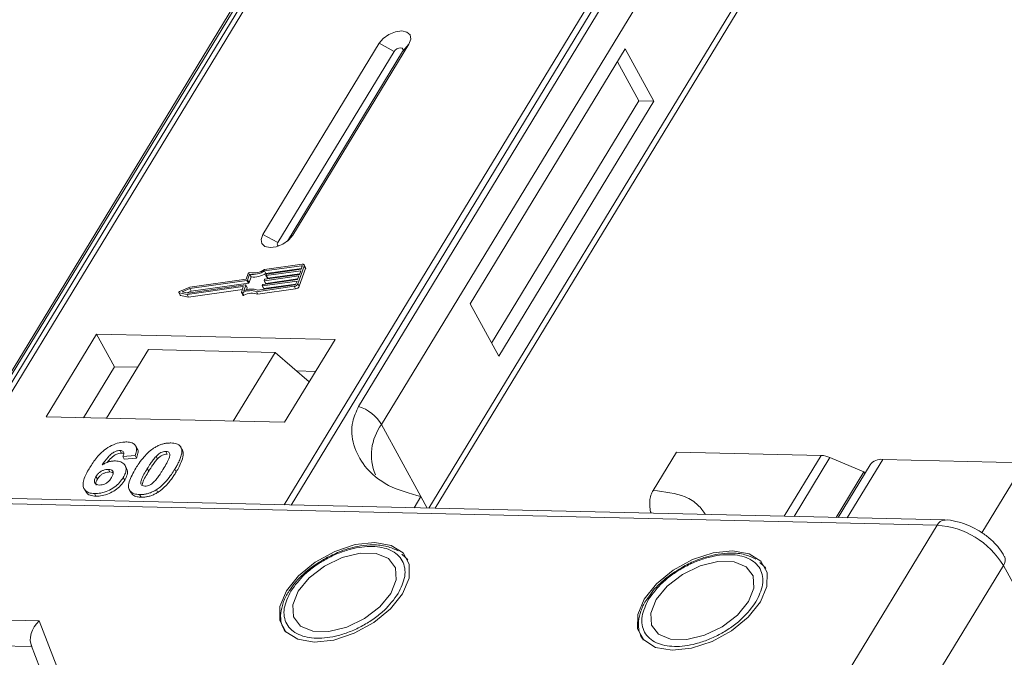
# Model space of a CAD drawing. Header units: millimetres. Extents: x -797 to 677, y 79 to 1112.
# Tile 72 of 75: x 473 to 520, y 870 to 901. Entities that reach past the tile are written whole.
import ezdxf

# ---------------------------------------------------------------- set-up
doc = ezdxf.new("R2010")
doc.units = ezdxf.units.MM

msp = doc.modelspace()

# ---------------------------------------------------------------- linework, layer by layer
at = {"color": 7, "linetype": 'Continuous', "lineweight": 15}
for p, q in [((490.94, 914.011), (469.15, 878.201)), ((469.419, 878.195), (491.225, 914.032)), ((507.442, 913.66), (485.636, 877.823)), ((485.969, 877.815), (507.758, 913.625)), ((471.816, 882.966), (487.129, 908.131)), ((486.915, 907.945), (471.602, 882.779)), ((504.533, 907.732), (489.22, 882.566)), ((490.328, 881.689), (505.641, 906.855)), ((507.883, 902.758), (492.613, 877.663)), ((492.911, 877.656), (507.916, 902.317)), ((490.212, 900.052), (484.61, 890.845)), ((486.046, 890.812), (491.649, 900.019)), ((490.212, 900.052), (490.933, 899.662)), ((491.649, 900.019), (491.342, 899.653)), ((490.933, 899.662), (485.33, 890.455)), ((485.79, 890.528), (491.342, 899.653)), ((502.064, 899.78), (494.595, 887.504)), ((503.444, 897.258), (502.064, 899.78)), ((502.725, 897.275), (501.691, 899.166)), ((495.629, 885.613), (502.725, 897.275)), ((495.974, 884.982), (503.444, 897.258)), ((503.444, 897.258), (502.725, 897.275)), ((485.33, 890.455), (484.61, 890.845)), ((486.046, 890.812), (485.857, 890.586)), ((486.503, 889.412), (484.686, 889.154)), ((486.477, 889.341), (484.689, 889.087)), ((484.758, 888.961), (484.689, 889.087)), ((484.758, 888.961), (486.471, 889.204)), ((486.434, 889.099), (484.773, 888.863)), ((484.799, 888.934), (486.459, 889.17)), ((486.296, 888.474), (486.602, 889.325)), ((486.365, 888.348), (486.671, 889.199)), ((486.37, 888.922), (486.434, 889.099)), ((486.459, 889.17), (486.51, 889.312)), ((486.503, 889.293), (486.477, 889.341)), ((486.669, 889.254), (486.6, 889.38)), ((486.602, 889.325), (486.671, 889.199)), ((483.845, 888.63), (481.085, 888.239)), ((483.802, 888.692), (481.092, 888.307)), ((483.9, 888.966), (483.802, 888.692)), ((483.914, 888.504), (483.845, 888.63)), ((483.973, 888.926), (483.874, 888.651)), ((483.943, 888.525), (483.874, 888.651)), ((483.943, 888.525), (484.042, 888.799)), ((484.042, 888.799), (483.973, 888.926)), ((486.255, 888.602), (484.595, 888.367)), ((484.621, 888.438), (486.281, 888.673)), ((484.668, 888.629), (484.681, 888.665)), ((484.668, 888.62), (484.737, 888.494)), ((486.345, 888.851), (484.684, 888.615)), ((484.753, 888.489), (484.684, 888.615)), ((484.71, 888.686), (486.37, 888.922)), ((484.753, 888.489), (486.293, 888.708)), ((484.757, 888.878), (484.77, 888.913)), ((484.757, 888.869), (484.826, 888.742)), ((484.842, 888.737), (484.773, 888.863)), ((484.842, 888.737), (486.382, 888.956)), ((486.204, 888.461), (486.255, 888.602)), ((486.281, 888.673), (486.345, 888.851)), ((480.561, 888.045), (480.63, 887.919)), ((481.092, 888.307), (480.6, 888.1)), ((481.085, 888.239), (480.724, 888.086)), ((480.724, 888.086), (481.009, 888.026)), ((480.965, 887.952), (483.651, 888.334)), ((480.969, 888.034), (481.154, 888.112)), ((481.009, 888.026), (483.768, 888.418)), ((481.034, 887.826), (483.623, 888.194)), ((481.154, 888.112), (481.085, 888.239)), ((481.154, 888.112), (483.914, 888.504)), ((483.668, 888.319), (483.576, 888.063)), ((483.576, 888.044), (483.645, 887.918)), ((483.664, 888.31), (483.651, 888.334)), ((483.785, 888.403), (483.686, 888.129)), ((483.854, 888.286), (483.785, 888.412)), ((483.854, 888.277), (483.785, 888.403)), ((483.816, 888.172), (483.854, 888.277)), ((484.304, 888.09), (486.12, 888.348)), ((484.373, 887.964), (484.304, 888.09)), ((484.358, 888.165), (486.146, 888.419)), ((484.373, 887.964), (486.189, 888.222)), ((484.579, 888.381), (484.591, 888.417)), ((484.579, 888.372), (484.648, 888.246)), ((484.664, 888.241), (484.595, 888.367)), ((484.664, 888.241), (486.204, 888.459)), ((486.12, 888.348), (486.189, 888.222)), ((486.365, 888.348), (486.296, 888.474)), ((480.577, 888.034), (480.965, 887.952)), ((480.646, 887.908), (480.577, 888.034)), ((480.646, 887.908), (481.034, 887.826)), ((481.034, 887.826), (480.965, 887.952)), ((483.699, 887.914), (483.63, 888.04)), ((494.595, 887.504), (495.974, 884.982)), ((476.594, 886.05), (474.166, 882.06)), ((488.087, 885.786), (476.594, 886.05)), ((476.594, 886.05), (477.456, 884.474)), ((485.659, 881.797), (488.087, 885.786)), ((477.075, 881.994), (479.092, 885.308)), ((485.198, 885.168), (479.092, 885.308)), ((485.198, 885.168), (483.181, 881.853)), ((486.842, 883.741), (485.198, 885.168)), ((477.456, 884.474), (475.962, 882.019)), ((478.569, 884.448), (477.456, 884.474)), ((487.153, 884.252), (486.229, 884.273)), ((474.166, 882.06), (485.659, 881.797)), ((490.328, 881.689), (492.225, 878.223)), ((478.553, 880.532), (478.484, 880.658)), ((480.614, 880.654), (480.608, 880.665)), ((480.687, 880.535), (480.756, 880.409)), ((477.73, 880.443), (477.799, 880.317)), ((478.449, 880.192), (477.865, 880.153)), ((477.865, 880.153), (477.934, 880.027)), ((477.934, 880.027), (478.518, 880.066)), ((478.449, 880.192), (478.518, 880.066)), ((479.531, 880.033), (479.462, 880.159)), ((479.934, 880.393), (480.003, 880.267)), ((503.41, 878.521), (504.531, 880.362)), ((504.531, 880.362), (511.515, 880.202)), ((511.515, 880.202), (509.731, 877.27)), ((511.933, 880.104), (510.203, 877.259)), ((511.933, 880.104), (513.564, 879.408)), ((514.476, 880.01), (512.767, 877.2)), ((514.476, 880.01), (521.3, 879.853)), ((477.166, 879.531), (477.235, 879.405)), ((478.043, 879.585), (477.974, 879.711)), ((479.039, 879.567), (479.108, 879.44)), ((480.365, 879.536), (480.434, 879.41)), ((513.866, 879.75), (512.321, 877.211)), ((521.3, 879.853), (519.247, 876.479)), ((476.567, 879.186), (476.636, 879.06)), ((477.886, 879.145), (477.955, 879.019)), ((512.228, 877.213), (513.564, 879.408)), ((513.608, 879.327), (513.564, 879.408)), ((517.46, 877.093), (452.094, 878.593)), ((476.002, 878.595), (476.071, 878.469)), ((451.729, 878.343), (517.095, 876.843)), ((476.496, 878.365), (476.565, 878.239)), ((478.189, 878.529), (478.258, 878.403)), ((478.67, 878.315), (478.739, 878.189)), ((479.477, 878.55), (479.546, 878.424)), ((492.225, 878.223), (491.894, 877.679)), ((492.225, 878.223), (492.53, 877.665)), ((517.095, 876.843), (512.427, 869.171)), ((491.503, 875.269), (491.306, 875.444)), ((491.533, 875.25), (491.601, 875.159)), ((508.742, 874.874), (508.546, 875.049)), ((508.772, 874.854), (508.84, 874.763)), ((515.616, 867.23), (520.285, 874.903)), ((520.285, 874.903), (541.322, 836.45)), ((486.007, 873.855), (485.899, 873.703)), ((503.246, 873.459), (503.139, 873.308)), ((473.839, 872.235), (463.138, 872.48)), ((474.687, 870.037), (473.839, 872.235)), ((462.307, 871.254), (473.474, 870.998)), ((473.447, 871.07), (474.21, 869.09))]:
    msp.add_line(p, q, dxfattribs=at)
at = {"color": 7, "linetype": 'Continuous', "lineweight": 15, "flags": 128}
for points in [[(491.649, 900.019), (491.737, 900.255), (491.702, 900.458), (491.55, 900.596), (491.304, 900.649), (491, 900.609), (490.686, 900.481), (490.41, 900.286), (490.212, 900.052)], [(491.342, 899.653), (491.367, 899.72), (491.357, 899.778), (491.314, 899.817), (491.244, 899.832), (491.157, 899.821), (491.068, 899.784), (490.989, 899.729), (490.933, 899.662)], [(484.61, 890.845), (484.521, 890.609), (484.556, 890.406), (484.708, 890.268), (484.955, 890.215), (485.258, 890.255), (485.572, 890.383), (485.849, 890.578), (486.046, 890.812)], [(485.33, 890.455), (485.305, 890.388), (485.315, 890.33), (485.358, 890.29), (485.363, 890.288)], [(486.51, 889.312), (486.512, 889.319), (486.512, 889.325), (486.51, 889.33), (486.506, 889.335), (486.5, 889.338), (486.494, 889.34), (486.486, 889.341), (486.477, 889.341)], [(486.503, 889.412), (486.529, 889.413), (486.552, 889.411), (486.572, 889.405), (486.589, 889.394), (486.6, 889.381), (486.606, 889.364), (486.607, 889.345), (486.602, 889.325)], [(484.684, 888.615), (484.68, 888.615), (484.676, 888.615), (484.673, 888.616), (484.67, 888.618), (484.668, 888.62), (484.667, 888.623), (484.667, 888.626), (484.668, 888.629)], [(484.773, 888.863), (484.769, 888.863), (484.765, 888.863), (484.762, 888.864), (484.759, 888.866), (484.757, 888.868), (484.756, 888.871), (484.756, 888.874), (484.757, 888.878)], [(480.577, 888.034), (480.568, 888.038), (480.561, 888.045), (480.559, 888.053), (480.561, 888.063), (480.566, 888.074), (480.575, 888.084), (480.587, 888.093), (480.6, 888.1)], [(483.63, 888.04), (483.618, 888.035), (483.606, 888.033), (483.595, 888.033), (483.586, 888.036), (483.579, 888.04), (483.575, 888.046), (483.574, 888.054), (483.576, 888.063)], [(483.651, 888.334), (483.656, 888.334), (483.66, 888.334), (483.663, 888.332), (483.666, 888.331), (483.667, 888.328), (483.669, 888.326), (483.669, 888.323), (483.668, 888.319)], [(483.768, 888.418), (483.773, 888.418), (483.777, 888.417), (483.78, 888.416), (483.783, 888.415), (483.785, 888.412), (483.786, 888.41), (483.786, 888.406), (483.785, 888.403)], [(484.595, 888.367), (484.591, 888.366), (484.587, 888.367), (484.583, 888.368), (484.581, 888.37), (484.579, 888.372), (484.578, 888.375), (484.578, 888.378), (484.579, 888.381)], [(483.645, 887.918), (483.648, 887.914), (483.655, 887.909), (483.664, 887.907), (483.675, 887.907), (483.687, 887.909), (483.699, 887.914)], [(487.086, 871.215), (488.023, 871.312), (489.011, 871.634), (489.953, 872.15), (490.757, 872.808), (491.344, 873.544), (491.657, 874.287), (491.665, 874.964), (491.368, 875.508), (490.794, 875.866), (489.999, 876.003), (489.062, 875.905), (488.074, 875.583), (487.132, 875.068), (486.328, 874.41), (485.741, 873.673), (485.428, 872.93), (485.42, 872.254), (485.718, 871.71), (486.292, 871.352), (487.086, 871.215)], [(486.316, 873.66), (486.054, 873.006), (486.093, 872.425), (486.427, 871.986), (487.016, 871.744), (487.789, 871.726), (488.653, 871.935), (489.504, 872.347), (490.239, 872.91), (490.769, 873.558), (491.031, 874.212), (490.993, 874.793), (490.659, 875.231), (490.069, 875.474), (489.296, 875.491), (488.432, 875.282), (487.581, 874.871), (486.846, 874.308), (486.316, 873.66)], [(504.325, 870.819), (505.262, 870.917), (506.25, 871.239), (507.192, 871.754), (507.996, 872.412), (508.583, 873.149), (508.896, 873.892), (508.905, 874.568), (508.607, 875.112), (508.033, 875.47), (507.239, 875.607), (506.302, 875.51), (505.314, 875.188), (504.372, 874.672), (503.568, 874.014), (502.981, 873.277), (502.668, 872.535), (502.659, 871.858), (502.957, 871.314), (503.531, 870.956), (504.325, 870.819)], [(503.555, 873.264), (503.294, 872.61), (503.332, 872.029), (503.666, 871.591), (504.255, 871.348), (505.028, 871.33), (505.893, 871.54), (506.744, 871.951), (507.478, 872.514), (508.009, 873.162), (508.27, 873.816), (508.232, 874.397), (507.898, 874.835), (507.309, 875.078), (506.536, 875.096), (505.671, 874.887), (504.82, 874.475), (504.086, 873.912), (503.555, 873.264)]]:
    msp.add_lwpolyline(points, dxfattribs=at)
at = {"color": 7, "linetype": 'Continuous', "lineweight": 15}
for centre, radius, start, end in [((483.967, 888.934), 0.0736, 81.7629, 154.647), ((484.086, 890.093), 1.173, 264.4424, 300.9301), ((484.144, 889.991), 0.998, 260.3986, 302.9491), ((486.61, 889.225), 0.0661, 336.9348, 26.0002), ((483.84, 888.668), 0.0381, 277.4207, 333.8527), ((483.909, 888.542), 0.0381, 277.4207, 333.8527), ((484.155, 889.967), 1.173, 264.4424, 300.9301), ((484.715, 888.648), 0.0381, 97.4207, 153.8527), ((484.804, 888.896), 0.0381, 97.4207, 153.8527), ((484.838, 888.751), 0.0149, 216.6597, 287.1115), ((484.022, 887.321), 0.819, 69.8549, 118.6145), ((484.067, 887.306), 0.907, 71.2927, 114.8085), ((483.844, 888.281), 0.011, 336.9348, 26.0002), ((484.626, 888.4), 0.0381, 97.4207, 153.8527), ((484.66, 888.255), 0.0149, 216.6597, 287.1115), ((484.749, 888.503), 0.0149, 216.6597, 287.1115), ((486.091, 888.574), 0.229, 277.4207, 333.8527), ((486.136, 888.494), 0.0762, 277.4207, 333.8527), ((486.16, 888.448), 0.229, 277.4207, 333.8527), ((480.649, 887.929), 0.0212, 210.2186, 262.8226), ((484.091, 887.195), 0.819, 69.8549, 118.6145), ((488.578, 880.617), 2.052, 31.4947, 71.765), ((492.274, 880.226), 2.434, 143.0587, 202.974), ((511.465, 879.049), 1.154, 66.0507, 87.522), ((514.396, 879.351), 0.664, 83.0653, 142.99), ((517.48, 876.671), 0.422, 92.683, 155.9406), ((516.818, 872.796), 4.057, 31.2883, 86.0774), ((519.943, 875.167), 0.432, 322.3041, 24.4947)]:
    msp.add_arc(centre, radius, start, end, dxfattribs=at)
msp.add_ellipse((474.184, 871.604), major_axis=(0.549, 0.781), ratio=0.715737, start_param=1.232087, end_param=2.802883, dxfattribs=at)
for points, knots in [([(489.22, 882.566), (489.109, 882.32), (488.824, 881.69), (488.933, 880.673), (489.491, 879.598), (490.581, 878.679), (491.679, 878.374), (492.225, 878.223)], [0, 0, 0, 0, 0.125713, 0.321276, 0.524466, 0.763484, 1, 1, 1, 1]), ([(476.267, 879.614), (476.319, 879.695), (476.475, 879.942), (476.747, 880.281), (477.137, 880.589), (477.499, 880.769), (477.816, 880.847), (477.988, 880.85), (478.05, 880.851)], [0, 0, 0, 0, 0.142337, 0.429127, 0.589943, 0.751205, 0.909895, 1, 1, 1, 1]), ([(478.05, 880.851), (478.144, 880.842), (478.313, 880.826), (478.469, 880.708), (478.539, 880.534), (478.511, 880.35), (478.463, 880.227), (478.449, 880.192)], [0, 0, 0, 0, 0.2426908, 0.4390024, 0.635006, 0.8950587, 1, 1, 1, 1]), ([(478.49, 879.584), (478.541, 879.666), (478.658, 879.852), (478.907, 880.175), (479.165, 880.43), (479.355, 880.554), (479.376, 880.568)], [0, 0, 0, 0, 0.237381, 0.538918, 0.949082, 1, 1, 1, 1]), ([(478.518, 880.066), (478.545, 880.146), (478.6, 880.306), (478.607, 880.473), (478.553, 880.526), (478.55, 880.529)], [0, 0, 0, 0, 0.481785, 0.969308, 1, 1, 1, 1]), ([(479.376, 880.568), (479.427, 880.598), (479.53, 880.659), (479.694, 880.727), (479.861, 880.775), (479.997, 880.795), (480.104, 880.802), (480.157, 880.802), (480.183, 880.802)], [0, 0, 0, 0, 0.193776, 0.3936, 0.587864, 0.788908, 0.894169, 1, 1, 1, 1]), ([(480.183, 880.802), (480.23, 880.8), (480.325, 880.795), (480.451, 880.764), (480.559, 880.714), (480.626, 880.65), (480.666, 880.589), (480.68, 880.553), (480.687, 880.535)], [0, 0, 0, 0, 0.192627, 0.388684, 0.582013, 0.783201, 0.891038, 1, 1, 1, 1]), ([(480.687, 880.535), (480.695, 880.501), (480.711, 880.432), (480.7, 880.288), (480.654, 880.105), (480.567, 879.901), (480.469, 879.711), (480.4, 879.594), (480.365, 879.536)], [0, 0, 0, 0, 0.118432, 0.239329, 0.449434, 0.664178, 0.83182, 1, 1, 1, 1]), ([(480.756, 880.409), (480.744, 880.441), (480.726, 880.489), (480.687, 880.525), (480.674, 880.536)], [0, 0, 0, 0, 0.667997, 1, 1, 1, 1]), ([(477.73, 880.443), (477.69, 880.441), (477.608, 880.436), (477.461, 880.377), (477.295, 880.274), (477.082, 880.053), (476.952, 879.87), (476.864, 879.744)], [0, 0, 0, 0, 0.112049, 0.22438, 0.370115, 0.570276, 1, 1, 1, 1]), ([(477.11, 879.862), (477.11, 879.862), (477.166, 879.939), (477.269, 880.059), (477.447, 880.205), (477.597, 880.283), (477.719, 880.316), (477.777, 880.317), (477.799, 880.317)], [0, 0, 0, 0, 0.000071, 0.368569, 0.571075, 0.774891, 0.911654, 1, 1, 1, 1]), ([(477.865, 880.153), (477.885, 880.201), (477.916, 880.276), (477.905, 880.366), (477.86, 880.418), (477.794, 880.439), (477.748, 880.442), (477.73, 880.443)], [0, 0, 0, 0, 0.33384, 0.524547, 0.716372, 0.891824, 1, 1, 1, 1]), ([(477.799, 880.317), (477.838, 880.316), (477.882, 880.315), (477.906, 880.295), (477.909, 880.293)], [0, 0, 0, 0, 0.900108, 1, 1, 1, 1]), ([(479.039, 879.567), (479.065, 879.607), (479.115, 879.689), (479.187, 879.8), (479.254, 879.899), (479.318, 879.986), (479.384, 880.074), (479.436, 880.131), (479.462, 880.159)], [0, 0, 0, 0, 0.20527, 0.410616, 0.557148, 0.703844, 0.851475, 1, 1, 1, 1]), ([(479.108, 879.44), (479.134, 879.481), (479.184, 879.563), (479.256, 879.674), (479.323, 879.773), (479.387, 879.86), (479.453, 879.948), (479.505, 880.005), (479.531, 880.033)], [0, 0, 0, 0, 0.20527, 0.4106157, 0.5571475, 0.7038444, 0.8514751, 1, 1, 1, 1]), ([(479.462, 880.159), (479.505, 880.201), (479.574, 880.27), (479.699, 880.345), (479.813, 880.384), (479.89, 880.392), (479.93, 880.393), (479.934, 880.393)], [0, 0, 0, 0, 0.334804, 0.542561, 0.750382, 0.970721, 1, 1, 1, 1]), ([(479.531, 880.033), (479.574, 880.075), (479.643, 880.143), (479.768, 880.219), (479.882, 880.258), (479.959, 880.266), (479.999, 880.267), (480.003, 880.267)], [0, 0, 0, 0, 0.334804, 0.542561, 0.750382, 0.970721, 1, 1, 1, 1]), ([(479.934, 880.393), (479.973, 880.388), (480.042, 880.38), (480.107, 880.332), (480.133, 880.244), (480.104, 880.076), (479.982, 879.832), (479.87, 879.644), (479.813, 879.549)], [0, 0, 0, 0, 0.1056461, 0.1862213, 0.267042, 0.4315406, 0.7127076, 1, 1, 1, 1]), ([(480.434, 879.41), (480.483, 879.492), (480.59, 879.675), (480.726, 879.977), (480.794, 880.238), (480.764, 880.374), (480.756, 880.409)], [0, 0, 0, 0, 0.236775, 0.527928, 0.878334, 1, 1, 1, 1]), ([(476.496, 878.365), (476.402, 878.374), (476.215, 878.392), (476.032, 878.521), (475.936, 878.713), (475.964, 879.046), (476.115, 879.36), (476.245, 879.578), (476.267, 879.614)], [0, 0, 0, 0, 0.148269, 0.297647, 0.442421, 0.607851, 0.935658, 1, 1, 1, 1]), ([(476.567, 879.186), (476.601, 879.237), (476.658, 879.32), (476.787, 879.423), (476.915, 879.488), (477.047, 879.527), (477.127, 879.53), (477.166, 879.531)], [0, 0, 0, 0, 0.2767209, 0.4568705, 0.6370074, 0.8240683, 1, 1, 1, 1]), ([(476.864, 879.744), (476.915, 879.773), (477.02, 879.832), (477.158, 879.885), (477.268, 879.914), (477.35, 879.929), (477.43, 879.937), (477.482, 879.938), (477.508, 879.938)], [0, 0, 0, 0, 0.243654, 0.49576, 0.617892, 0.741503, 0.870025, 1, 1, 1, 1]), ([(477.166, 879.531), (477.212, 879.526), (477.299, 879.518), (477.378, 879.458), (477.413, 879.373), (477.389, 879.259), (477.343, 879.177), (477.319, 879.134)], [0, 0, 0, 0, 0.213757, 0.394944, 0.576585, 0.777311, 1, 1, 1, 1]), ([(477.508, 879.938), (477.601, 879.928), (477.787, 879.908), (477.957, 879.77), (478.035, 879.581), (478.005, 879.362), (477.923, 879.212), (477.886, 879.145)], [0, 0, 0, 0, 0.210216, 0.421975, 0.620016, 0.831037, 1, 1, 1, 1]), ([(477.955, 879.019), (477.999, 879.101), (478.085, 879.267), (478.105, 879.465), (478.05, 879.551), (478.032, 879.579)], [0, 0, 0, 0, 0.401791, 0.807526, 1, 1, 1, 1]), ([(478.67, 878.315), (478.577, 878.324), (478.389, 878.341), (478.209, 878.468), (478.119, 878.666), (478.18, 879.045), (478.363, 879.364), (478.49, 879.584)], [0, 0, 0, 0, 0.147528, 0.296569, 0.43214, 0.608737, 1, 1, 1, 1]), ([(478.919, 878.725), (478.873, 878.731), (478.799, 878.74), (478.739, 878.795), (478.721, 878.89), (478.756, 879.058), (478.88, 879.298), (478.986, 879.477), (479.039, 879.567)], [0, 0, 0, 0, 0.125351, 0.202197, 0.279182, 0.459742, 0.727968, 1, 1, 1, 1]), ([(479.813, 879.549), (479.788, 879.508), (479.737, 879.426), (479.665, 879.315), (479.598, 879.217), (479.535, 879.13), (479.469, 879.043), (479.417, 878.986), (479.391, 878.958)], [0, 0, 0, 0, 0.205942, 0.411959, 0.558149, 0.704502, 0.851801, 1, 1, 1, 1]), ([(480.365, 879.536), (480.314, 879.454), (480.197, 879.268), (479.952, 878.95), (479.695, 878.693), (479.504, 878.568), (479.477, 878.55)], [0, 0, 0, 0, 0.236629, 0.537361, 0.932986, 1, 1, 1, 1]), ([(476.734, 878.775), (476.688, 878.78), (476.595, 878.791), (476.512, 878.866), (476.48, 878.965), (476.507, 879.077), (476.547, 879.151), (476.567, 879.186)], [0, 0, 0, 0, 0.207905, 0.419981, 0.630626, 0.821735, 1, 1, 1, 1]), ([(477.886, 879.145), (477.831, 879.063), (477.719, 878.897), (477.457, 878.666), (477.14, 878.487), (476.801, 878.376), (476.598, 878.369), (476.496, 878.365)], [0, 0, 0, 0, 0.197831, 0.3973, 0.59891, 0.798741, 1, 1, 1, 1]), ([(476.581, 878.771), (476.571, 878.795), (476.548, 878.848), (476.577, 878.952), (476.617, 879.025), (476.636, 879.06)], [0, 0, 0, 0, 0.296139, 0.660307, 1, 1, 1, 1]), ([(476.636, 879.06), (476.67, 879.111), (476.727, 879.194), (476.856, 879.297), (476.984, 879.361), (477.116, 879.401), (477.196, 879.404), (477.235, 879.405)], [0, 0, 0, 0, 0.276721, 0.45687, 0.637007, 0.824068, 1, 1, 1, 1]), ([(477.319, 879.134), (477.284, 879.081), (477.228, 878.997), (477.109, 878.888), (476.989, 878.823), (476.858, 878.78), (476.778, 878.777), (476.734, 878.775)], [0, 0, 0, 0, 0.2886974, 0.4635526, 0.6399417, 0.8018084, 1, 1, 1, 1]), ([(477.235, 879.405), (477.283, 879.402), (477.351, 879.398), (477.39, 879.366), (477.401, 879.356)], [0, 0, 0, 0, 0.715718, 1, 1, 1, 1]), ([(478.811, 878.809), (478.814, 878.84), (478.829, 878.956), (478.952, 879.173), (479.056, 879.351), (479.108, 879.44)], [0, 0, 0, 0, 0.159501, 0.57679, 1, 1, 1, 1]), ([(479.546, 878.424), (479.594, 878.456), (479.692, 878.522), (479.856, 878.663), (480.032, 878.844), (480.193, 879.047), (480.326, 879.237), (480.398, 879.352), (480.434, 879.41)], [0, 0, 0, 0, 0.11827, 0.23888, 0.450732, 0.667209, 0.83334, 1, 1, 1, 1]), ([(476.565, 878.239), (476.665, 878.243), (476.867, 878.25), (477.196, 878.356), (477.507, 878.528), (477.777, 878.757), (477.895, 878.93), (477.955, 879.019)], [0, 0, 0, 0, 0.198208, 0.398397, 0.584963, 0.787074, 1, 1, 1, 1]), ([(479.391, 878.958), (479.348, 878.916), (479.279, 878.848), (479.155, 878.773), (479.043, 878.734), (478.965, 878.725), (478.925, 878.725), (478.919, 878.725)], [0, 0, 0, 0, 0.333678, 0.540413, 0.747264, 0.961209, 1, 1, 1, 1]), ([(476.081, 878.476), (476.11, 878.428), (476.176, 878.318), (476.368, 878.251), (476.516, 878.242), (476.565, 878.239)], [0, 0, 0, 0, 0.338595, 0.784132, 1, 1, 1, 1]), ([(478.271, 878.41), (478.291, 878.372), (478.345, 878.274), (478.523, 878.205), (478.677, 878.194), (478.739, 878.189)], [0, 0, 0, 0, 0.275409, 0.710365, 1, 1, 1, 1]), ([(479.477, 878.55), (479.426, 878.52), (479.323, 878.459), (479.159, 878.39), (478.992, 878.343), (478.857, 878.322), (478.749, 878.315), (478.697, 878.315), (478.67, 878.315)], [0, 0, 0, 0, 0.193769, 0.393564, 0.587886, 0.789131, 0.894283, 1, 1, 1, 1]), ([(478.739, 878.189), (478.788, 878.19), (478.886, 878.19), (479.045, 878.213), (479.211, 878.258), (479.351, 878.315), (479.463, 878.373), (479.518, 878.407), (479.546, 878.424)], [0, 0, 0, 0, 0.193594, 0.390501, 0.584817, 0.78683, 0.892868, 1, 1, 1, 1]), ([(503.41, 878.521), (503.372, 878.445), (503.296, 878.293), (503.243, 878), (503.248, 877.704), (503.283, 877.503), (503.319, 877.422), (503.32, 877.417)], [0, 0, 0, 0, 0.246585, 0.493169, 0.739754, 0.986338, 1, 1, 1, 1]), ([(505.936, 877.357), (505.824, 877.516), (505.584, 877.857), (504.812, 878.348), (503.962, 878.453), (503.41, 878.521)], [0, 0, 0, 0, 0.232888, 0.501331, 1, 1, 1, 1]), ([(519.115, 876.572), (518.852, 876.712), (518.486, 876.906), (517.931, 877.046), (517.64, 877.106), (517.467, 877.091), (517.461, 877.091)], [0, 0, 0, 0, 0.488444, 0.677599, 0.988653, 1, 1, 1, 1]), ([(520.325, 875.339), (520.29, 875.409), (520.192, 875.606), (519.932, 875.917), (519.569, 876.271), (519.267, 876.472), (519.115, 876.572)], [0, 0, 0, 0, 0.143955, 0.402623, 0.700319, 1, 1, 1, 1]), ([(485.957, 873.668), (486.16, 873.945), (486.475, 874.373), (487.11, 874.881), (487.658, 875.224), (488.245, 875.502), (489.009, 875.755), (489.92, 875.872), (490.664, 875.717), (491.105, 875.436), (491.341, 875.14), (491.462, 874.781), (491.47, 874.258), (491.263, 873.828), (491.128, 873.549)], [0, 0, 0, 0, 0.119721, 0.184837, 0.25, 0.315115, 0.380279, 0.5, 0.619721, 0.684837, 0.75, 0.815115, 0.880279, 1, 1, 1, 1]), ([(491.127, 875.604), (490.955, 875.686), (490.598, 875.854), (489.964, 875.913), (489.358, 875.863), (488.808, 875.742), (488.241, 875.557), (487.852, 875.361), (487.642, 875.256)], [0, 0, 0, 0, 0.19129, 0.397064, 0.559818, 0.686756, 0.830295, 1, 1, 1, 1]), ([(487.642, 875.256), (487.36, 875.084), (486.966, 874.845), (486.482, 874.419), (486.194, 874.131), (486.049, 873.917), (486.007, 873.855)], [0, 0, 0, 0, 0.431946, 0.604262, 0.884419, 1, 1, 1, 1]), ([(503.196, 873.273), (503.4, 873.55), (503.715, 873.977), (504.35, 874.485), (504.898, 874.828), (505.484, 875.106), (506.249, 875.359), (507.159, 875.476), (507.903, 875.321), (508.344, 875.041), (508.581, 874.744), (508.701, 874.385), (508.71, 873.863), (508.502, 873.433), (508.368, 873.154)], [0, 0, 0, 0, 0.119721, 0.184837, 0.25, 0.315115, 0.380279, 0.5, 0.619721, 0.684837, 0.75, 0.815115, 0.880279, 1, 1, 1, 1]), ([(508.366, 875.209), (508.194, 875.29), (507.838, 875.458), (507.203, 875.518), (506.597, 875.467), (506.047, 875.346), (505.48, 875.161), (505.091, 874.966), (504.881, 874.86)], [0, 0, 0, 0, 0.19129, 0.397064, 0.559818, 0.686756, 0.830295, 1, 1, 1, 1]), ([(504.881, 874.86), (504.599, 874.689), (504.206, 874.449), (503.721, 874.023), (503.433, 873.735), (503.288, 873.522), (503.246, 873.459)], [0, 0, 0, 0, 0.431946, 0.604262, 0.884419, 1, 1, 1, 1]), ([(485.899, 873.703), (485.871, 873.665), (485.728, 873.469), (485.569, 873.096), (485.45, 872.596), (485.469, 872.105), (485.621, 871.833), (485.694, 871.702)], [0, 0, 0, 0, 0.055607, 0.284691, 0.52115, 0.769695, 1, 1, 1, 1]), ([(491.128, 873.549), (490.925, 873.272), (490.61, 872.845), (489.975, 872.337), (489.427, 871.993), (488.841, 871.715), (488.076, 871.463), (487.165, 871.345), (486.421, 871.501), (485.981, 871.781), (485.744, 872.078), (485.623, 872.437), (485.615, 872.959), (485.822, 873.389), (485.957, 873.668)], [0, 0, 0, 0, 0.119721, 0.184837, 0.25, 0.315115, 0.380279, 0.5, 0.619721, 0.684837, 0.75, 0.815115, 0.880279, 1, 1, 1, 1]), ([(503.139, 873.308), (503.111, 873.269), (502.968, 873.073), (502.808, 872.7), (502.69, 872.2), (502.708, 871.71), (502.86, 871.438), (502.934, 871.307)], [0, 0, 0, 0, 0.055607, 0.284691, 0.52115, 0.769695, 1, 1, 1, 1]), ([(508.368, 873.154), (508.164, 872.877), (507.849, 872.449), (507.214, 871.941), (506.666, 871.598), (506.08, 871.32), (505.315, 871.067), (504.405, 870.95), (503.661, 871.105), (503.22, 871.385), (502.983, 871.682), (502.863, 872.041), (502.854, 872.564), (503.062, 872.994), (503.196, 873.273)], [0, 0, 0, 0, 0.119721, 0.184837, 0.25, 0.315115, 0.380279, 0.5, 0.619721, 0.684837, 0.75, 0.815115, 0.880279, 1, 1, 1, 1]), ([(448.46, 871.353), (449.424, 871.294), (451.381, 871.173), (454.527, 870.594), (457.56, 869.774), (460.404, 868.771), (463.012, 867.666), (465.603, 866.382), (468.99, 864.441), (472.187, 862.212), (475.08, 859.779), (477.257, 857.705), (479.361, 855.381), (481.273, 852.849), (482.819, 850.336), (484.019, 847.83), (484.864, 845.323), (485.282, 843.037), (485.348, 841.012), (485.144, 839.246), (484.676, 837.587), (483.694, 835.549), (482.202, 833.825), (480.262, 832.473), (478.457, 831.577), (476.256, 830.877), (473.671, 830.43), (471.798, 830.397), (470.876, 830.381)], [0, 0, 0, 0, 0.038862, 0.078912, 0.1200677, 0.1522272, 0.1843815, 0.2172151, 0.2500433, 0.3156185, 0.347778, 0.3799323, 0.4210926, 0.4611415, 0.5, 0.5388632, 0.578912, 0.6200677, 0.6522272, 0.6843815, 0.7172151, 0.7500433, 0.8156185, 0.847778, 0.8799323, 0.9210926, 0.9611404, 1, 1, 1, 1])]:
    msp.add_open_spline(points, degree=3, knots=knots, dxfattribs=at)

doc.saveas('drawing.dxf')
